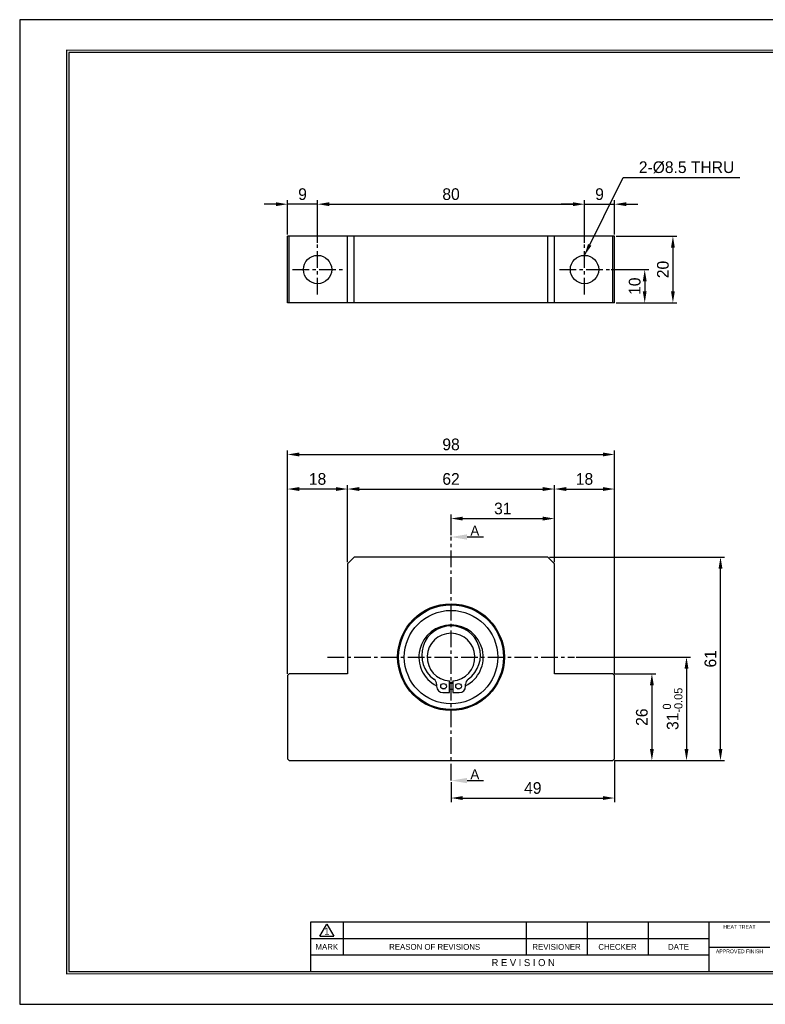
# Model space of a CAD drawing. Header units: millimetres. Extents: x 1928 to 2345, y 992 to 1288.
# Tile 1 of 2: x 1928 to 2151, y 992 to 1288. Entities that reach past the tile are written whole.
import ezdxf
from ezdxf.enums import TextEntityAlignment as Align

# ---------------------------------------------------------------- set-up
doc = ezdxf.new("R2010")
doc.units = ezdxf.units.MM
doc.linetypes.add('CENTER', pattern=[2, 1.25, -0.25, 0.25, -0.25])
for name, color, linetype in [('S1', 1, 'CENTER'), ('Z5', 7, 'Continuous'), ('Z7', 7, 'Continuous')]:
    doc.layers.add(name, color=color, linetype=linetype)
doc.dimstyles.new('S3.5', dxfattribs={"dimtxt": 3.5, "dimasz": 3.5, "dimexe": 1.2, "dimexo": 0.5, "dimgap": 1.2, "dimtad": 1, "dimdec": 3, "dimzin": 11, "dimdsep": 46, "dimtxsty": 'Standard', "dimcen": 0, "dimclrd": 5, "dimclre": 5, "dimclrt": 3, "dimadec": 0, "dimazin": 0, "dimtp": 3e-09, "dimtfac": 0.7, "dimtdec": 3, "dimtmove": 0, "dimatfit": 3, "dimfxl": 1.25, "dimtolj": 1, "dimtzin": 11, "dimarcsym": 0})

# ---------------------------------------------------------------- blocks, each defined once
blk = doc.blocks.new('*D33')
at = {"color": 5, "lineweight": -2, "ltscale": 4}
for p, q in [((2106.29, 1091.54), (2118.68, 1091.54)), ((2117.48, 1088.04), (2117.48, 1069.04)), ((2106.29, 1065.54), (2118.68, 1065.54))]:
    blk.add_line(p, q, dxfattribs=at)
at = {"color": 5}
for points in [[(2118.06, 1088.04), (2116.89, 1088.04), (2117.48, 1091.54)], [(2116.89, 1069.04), (2118.06, 1069.04), (2117.48, 1065.54)]]:
    blk.add_solid(points, dxfattribs=at)
at = {"layer": 'Defpoints', "color": 0}
for p in [(2105.79, 1091.54), (2105.79, 1065.54), (2117.48, 1065.54)]:
    blk.add_point(p, dxfattribs=at)
at = {"color": 3, "insert": (2114.48, 1078.54), "char_height": 3.5, "attachment_point": 5, "rotation": 90}
blk.add_mtext('\\A1;26', dxfattribs=at)
blk = doc.blocks.new('*D34')
at = {"color": 5, "lineweight": -2, "ltscale": 4}
for p, q in [((2094.79, 1096.54), (2129.05, 1096.54)), ((2127.85, 1093.04), (2127.85, 1069.04)), ((2106.29, 1065.54), (2129.05, 1065.54))]:
    blk.add_line(p, q, dxfattribs=at)
at = {"color": 5}
for points in [[(2128.44, 1093.04), (2127.27, 1093.04), (2127.85, 1096.54)], [(2127.27, 1069.04), (2128.44, 1069.04), (2127.85, 1065.54)]]:
    blk.add_solid(points, dxfattribs=at)
at = {"layer": 'Defpoints', "color": 0}
for p in [(2094.29, 1096.54), (2105.79, 1065.54), (2127.85, 1065.54)]:
    blk.add_point(p, dxfattribs=at)
at = {"color": 3, "insert": (2123.69, 1081.04), "char_height": 3.5, "attachment_point": 5, "rotation": 90}
blk.add_mtext('\\A1;31{\\H2.450000;\\S 0^ -0.05;}', dxfattribs=at)
blk = doc.blocks.new('*D35')
at = {"color": 5, "lineweight": -2, "ltscale": 4}
for p, q in [((2086.79, 1126.54), (2139.24, 1126.54)), ((2138.04, 1069.04), (2138.04, 1123.04)), ((2106.29, 1065.54), (2139.24, 1065.54))]:
    blk.add_line(p, q, dxfattribs=at)
at = {"color": 5}
for points in [[(2138.62, 1123.04), (2137.45, 1123.04), (2138.04, 1126.54)], [(2137.45, 1069.04), (2138.62, 1069.04), (2138.04, 1065.54)]]:
    blk.add_solid(points, dxfattribs=at)
at = {"layer": 'Defpoints', "color": 0}
for p in [(2086.29, 1126.54), (2138.04, 1126.54), (2105.79, 1065.54)]:
    blk.add_point(p, dxfattribs=at)
at = {"color": 3, "insert": (2135.04, 1096.04), "char_height": 3.5, "attachment_point": 5, "rotation": 90}
blk.add_mtext('\\A1;61', dxfattribs=at)
blk = doc.blocks.new('*D36')
at = {"color": 5, "lineweight": -2, "ltscale": 4}
for p, q in [((2057.29, 1133.04), (2057.29, 1139.26)), ((2088.29, 1125.04), (2088.29, 1139.26)), ((2060.79, 1138.06), (2084.79, 1138.06))]:
    blk.add_line(p, q, dxfattribs=at)
at = {"color": 5}
for points in [[(2060.79, 1138.64), (2060.79, 1137.48), (2057.29, 1138.06)], [(2084.79, 1137.48), (2084.79, 1138.64), (2088.29, 1138.06)]]:
    blk.add_solid(points, dxfattribs=at)
at = {"layer": 'Defpoints', "color": 0}
for p in [(2088.29, 1138.06), (2057.29, 1132.54), (2088.29, 1124.54)]:
    blk.add_point(p, dxfattribs=at)
at = {"color": 3, "insert": (2072.79, 1141.06), "char_height": 3.5, "attachment_point": 5}
blk.add_mtext('\\A1;31', dxfattribs=at)
blk = doc.blocks.new('*D37')
at = {"color": 5, "lineweight": -2, "ltscale": 4}
for p, q in [((2026.29, 1125.04), (2026.29, 1148.11)), ((2088.29, 1125.04), (2088.29, 1148.11)), ((2029.79, 1146.91), (2084.79, 1146.91))]:
    blk.add_line(p, q, dxfattribs=at)
at = {"color": 5}
for points in [[(2029.79, 1147.5), (2029.79, 1146.33), (2026.29, 1146.91)], [(2084.79, 1146.33), (2084.79, 1147.5), (2088.29, 1146.91)]]:
    blk.add_solid(points, dxfattribs=at)
at = {"layer": 'Defpoints', "color": 0}
for p in [(2088.29, 1146.91), (2026.29, 1124.54), (2088.29, 1124.54)]:
    blk.add_point(p, dxfattribs=at)
at = {"color": 3, "insert": (2057.29, 1149.91), "char_height": 3.5, "attachment_point": 5}
blk.add_mtext('\\A1;62', dxfattribs=at)
blk = doc.blocks.new('*D38')
at = {"color": 5, "lineweight": -2, "ltscale": 4}
for p, q in [((2088.29, 1125.04), (2088.29, 1148.11)), ((2106.29, 1091.54), (2106.29, 1148.11)), ((2091.79, 1146.91), (2102.79, 1146.91))]:
    blk.add_line(p, q, dxfattribs=at)
at = {"color": 5}
for points in [[(2091.79, 1147.5), (2091.79, 1146.33), (2088.29, 1146.91)], [(2102.79, 1146.33), (2102.79, 1147.5), (2106.29, 1146.91)]]:
    blk.add_solid(points, dxfattribs=at)
at = {"layer": 'Defpoints', "color": 0}
for p in [(2106.29, 1146.91), (2088.29, 1124.54), (2106.29, 1091.04)]:
    blk.add_point(p, dxfattribs=at)
at = {"color": 3, "insert": (2097.29, 1149.91), "char_height": 3.5, "attachment_point": 5}
blk.add_mtext('\\A1;18', dxfattribs=at)
blk = doc.blocks.new('*D39')
at = {"color": 5, "lineweight": -2, "ltscale": 4}
for p, q in [((2008.29, 1091.54), (2008.29, 1148.11)), ((2026.29, 1125.04), (2026.29, 1148.11)), ((2022.79, 1146.91), (2011.79, 1146.91))]:
    blk.add_line(p, q, dxfattribs=at)
at = {"color": 5}
for points in [[(2011.79, 1147.5), (2011.79, 1146.33), (2008.29, 1146.91)], [(2022.79, 1146.33), (2022.79, 1147.5), (2026.29, 1146.91)]]:
    blk.add_solid(points, dxfattribs=at)
at = {"layer": 'Defpoints', "color": 0}
for p in [(2008.29, 1146.91), (2026.29, 1124.54), (2008.29, 1091.04)]:
    blk.add_point(p, dxfattribs=at)
at = {"color": 3, "insert": (2017.29, 1149.91), "char_height": 3.5, "attachment_point": 5}
blk.add_mtext('\\A1;18', dxfattribs=at)
blk = doc.blocks.new('*D40')
at = {"color": 5, "lineweight": -2, "ltscale": 4}
for p, q in [((2008.29, 1091.54), (2008.29, 1158.47)), ((2011.79, 1157.27), (2102.79, 1157.27)), ((2106.29, 1091.54), (2106.29, 1158.47))]:
    blk.add_line(p, q, dxfattribs=at)
at = {"color": 5}
for points in [[(2011.79, 1157.85), (2011.79, 1156.69), (2008.29, 1157.27)], [(2102.79, 1156.69), (2102.79, 1157.85), (2106.29, 1157.27)]]:
    blk.add_solid(points, dxfattribs=at)
at = {"layer": 'Defpoints', "color": 0}
for p in [(2106.29, 1157.27), (2008.29, 1091.04), (2106.29, 1091.04)]:
    blk.add_point(p, dxfattribs=at)
at = {"color": 3, "insert": (2057.29, 1160.27), "char_height": 3.5, "attachment_point": 5}
blk.add_mtext('\\A1;98', dxfattribs=at)
blk = doc.blocks.new('*D41')
at = {"color": 5, "lineweight": -2, "ltscale": 4}
for p, q in [((2106.29, 1065.54), (2106.29, 1053.11)), ((2057.29, 1059.04), (2057.29, 1053.11)), ((2060.79, 1054.31), (2102.79, 1054.31))]:
    blk.add_line(p, q, dxfattribs=at)
at = {"color": 5}
for points in [[(2060.79, 1054.89), (2060.79, 1053.72), (2057.29, 1054.31)], [(2102.79, 1053.72), (2102.79, 1054.89), (2106.29, 1054.31)]]:
    blk.add_solid(points, dxfattribs=at)
at = {"layer": 'Defpoints', "color": 0}
for p in [(2106.29, 1066.04), (2057.29, 1059.54), (2106.29, 1054.31)]:
    blk.add_point(p, dxfattribs=at)
at = {"color": 3, "insert": (2081.79, 1057.3), "char_height": 3.5, "attachment_point": 5}
blk.add_mtext('\\A1;49', dxfattribs=at)
blk = doc.blocks.new('*D42')
at = {"color": 5, "lineweight": -2, "ltscale": 4}
for p, q in [((2008.29, 1223.2), (2008.29, 1233.48)), ((2017.29, 1220.7), (2017.29, 1233.48)), ((2004.79, 1232.28), (2001.29, 1232.28)), ((2017.29, 1232.28), (2008.29, 1232.28)), ((2020.79, 1232.28), (2024.29, 1232.28))]:
    blk.add_line(p, q, dxfattribs=at)
at = {"color": 5}
for points in [[(2004.79, 1231.7), (2004.79, 1232.86), (2008.29, 1232.28)], [(2020.79, 1232.86), (2020.79, 1231.7), (2017.29, 1232.28)]]:
    blk.add_solid(points, dxfattribs=at)
at = {"layer": 'Defpoints', "color": 0}
for p in [(2008.29, 1232.28), (2008.29, 1222.7), (2017.29, 1220.2)]:
    blk.add_point(p, dxfattribs=at)
at = {"color": 3, "insert": (2012.79, 1235.27), "char_height": 3.5, "attachment_point": 5}
blk.add_mtext('\\A1;9', dxfattribs=at)
blk = doc.blocks.new('*D43')
at = {"color": 5, "lineweight": -2, "ltscale": 4}
for p, q in [((2017.29, 1220.7), (2017.29, 1233.48)), ((2097.29, 1220.7), (2097.29, 1233.48)), ((2020.79, 1232.28), (2093.79, 1232.28))]:
    blk.add_line(p, q, dxfattribs=at)
at = {"color": 5}
for points in [[(2020.79, 1232.86), (2020.79, 1231.7), (2017.29, 1232.28)], [(2093.79, 1231.7), (2093.79, 1232.86), (2097.29, 1232.28)]]:
    blk.add_solid(points, dxfattribs=at)
at = {"layer": 'Defpoints', "color": 0}
for p in [(2097.29, 1232.28), (2017.29, 1220.2), (2097.29, 1220.2)]:
    blk.add_point(p, dxfattribs=at)
at = {"color": 3, "insert": (2057.29, 1235.27), "char_height": 3.5, "attachment_point": 5}
blk.add_mtext('\\A1;80', dxfattribs=at)
blk = doc.blocks.new('*D44')
at = {"color": 5, "lineweight": -2, "ltscale": 4}
for p, q in [((2097.29, 1220.7), (2097.29, 1233.48)), ((2106.29, 1223.2), (2106.29, 1233.48)), ((2093.79, 1232.28), (2090.29, 1232.28)), ((2097.29, 1232.28), (2106.29, 1232.28)), ((2109.79, 1232.28), (2113.29, 1232.28))]:
    blk.add_line(p, q, dxfattribs=at)
at = {"color": 5}
for points in [[(2093.79, 1231.7), (2093.79, 1232.86), (2097.29, 1232.28)], [(2109.79, 1232.86), (2109.79, 1231.7), (2106.29, 1232.28)]]:
    blk.add_solid(points, dxfattribs=at)
at = {"layer": 'Defpoints', "color": 0}
for p in [(2106.29, 1232.28), (2106.29, 1222.7), (2097.29, 1220.2)]:
    blk.add_point(p, dxfattribs=at)
at = {"color": 3, "insert": (2101.79, 1235.27), "char_height": 3.5, "attachment_point": 5}
blk.add_mtext('\\A1;9', dxfattribs=at)
blk = doc.blocks.new('*D45')
at = {"color": 5, "lineweight": -2, "ltscale": 4}
for p, q in [((2105.29, 1212.7), (2116.53, 1212.7)), ((2115.33, 1209.2), (2115.33, 1206.2)), ((2106.79, 1202.7), (2116.53, 1202.7))]:
    blk.add_line(p, q, dxfattribs=at)
at = {"color": 5}
for points in [[(2115.91, 1209.2), (2114.75, 1209.2), (2115.33, 1212.7)], [(2114.75, 1206.2), (2115.91, 1206.2), (2115.33, 1202.7)]]:
    blk.add_solid(points, dxfattribs=at)
at = {"layer": 'Defpoints', "color": 0}
for p in [(2104.79, 1212.7), (2106.29, 1202.7), (2115.33, 1202.7)]:
    blk.add_point(p, dxfattribs=at)
at = {"color": 3, "insert": (2112.33, 1207.7), "char_height": 3.5, "attachment_point": 5, "rotation": 90}
blk.add_mtext('\\A1;10', dxfattribs=at)
blk = doc.blocks.new('*D46')
at = {"color": 5, "lineweight": -2, "ltscale": 4}
for p, q in [((2106.79, 1222.7), (2124.98, 1222.7)), ((2123.78, 1219.2), (2123.78, 1206.2)), ((2106.79, 1202.7), (2124.98, 1202.7))]:
    blk.add_line(p, q, dxfattribs=at)
at = {"color": 5}
for points in [[(2124.36, 1219.2), (2123.2, 1219.2), (2123.78, 1222.7)], [(2123.2, 1206.2), (2124.36, 1206.2), (2123.78, 1202.7)]]:
    blk.add_solid(points, dxfattribs=at)
at = {"layer": 'Defpoints', "color": 0}
for p in [(2106.29, 1222.7), (2106.29, 1202.7), (2123.78, 1202.7)]:
    blk.add_point(p, dxfattribs=at)
at = {"color": 3, "insert": (2120.79, 1212.7), "char_height": 3.5, "attachment_point": 5, "rotation": 90}
blk.add_mtext('\\A1;20', dxfattribs=at)
blk = doc.blocks.new('란표제')
at = {"layer": 'Z5', "ltscale": 0.5}
blk.add_line((62, 17.5), (62, 7), dxfattribs=at)
at = {"layer": 'Z7', "color": 0}
for p, q in [((297, 210), (0, 210)), ((0, 210), (0, 0)), ((0, 0), (297, 0))]:
    blk.add_line(p, q, dxfattribs=at)
at = {"layer": 'Z7'}
for p, q in [((160, 17.5), (62, 17.5)), ((64, 14.51), (65.5, 17.1)), ((65.5, 17.1), (67, 14.51)), ((69, 17.5), (69, 10.5)), ((108, 17.5), (108, 10.5)), ((121, 17.5), (121, 10.5)), ((134, 17.5), (134, 10.5)), ((147, 17.5), (147, 7)), ((147, 14), (62, 14)), ((64, 14.51), (67, 14.51)), ((147, 10.5), (62, 10.5)), ((147, 12.2), (160, 12.2))]:
    blk.add_line(p, q, dxfattribs=at)
at = {"layer": 'Z7', "const_width": 0.25}
blk.add_lwpolyline([(290.5, 6.5), (290.5, 203.5), (10, 203.5), (10, 6.5)], close=True, dxfattribs=at)
at = {"layer": 'Z7'}
blk.add_lwpolyline([(290, 7), (290, 203), (10.5, 203), (10.5, 7)], close=True, dxfattribs=at)
at = {"layer": 'Z5', "ltscale": 0.5}
for tag, p, height in [('TITLE', (237.17, 24.41), 2.5), ('도번', (251.18, 15.64), 2.5), ('SCALE', (253.78, 9.55), 1.2), ('DATE', (277.02, 9.51), 1.2)]:
    blk.add_attdef(tag, p, '', height=height, dxfattribs=at)
at = {"layer": 'Z7'}
for s, height, p in [('HEAT TREAT', 0.8, (153.5, 16.5)), ('1', 1.5, (65.5, 15.61)), ('MARK', 1.25, (65.5, 12.25)), ('REASON OF REVISIONS', 1.25, (88.5, 12.25)), ('REVISIONER', 1.25, (114.5, 12.25)), ('CHECKER', 1.25, (127.5, 12.25)), ('DATE', 1.25, (140.5, 12.25)), ('APPROVED FINISH', 0.8, (153.5, 11.3)), ('R E V I S I O N', 1.5, (107.38, 8.9))]:
    blk.add_text(s, height=height, dxfattribs=at).set_placement(p, align=Align.MIDDLE_CENTER)
for tag, p in [('필렛', (179.25, 10.9)), ('모따기', (179.25, 8.3))]:
    blk.add_attdef(tag, text='', height=1.15, dxfattribs=at).set_placement(p, align=Align.MIDDLE_LEFT)

msp = doc.modelspace()

# ---------------------------------------------------------------- linework, layer by layer
for p, q in [((2008.2908, 1202.6979), (2008.2908, 1222.6979)), ((2008.7908, 1222.6979), (2008.2908, 1222.6979)), ((2008.7908, 1202.6979), (2008.7908, 1222.6979)), ((2026.2908, 1222.6979), (2008.7908, 1222.6979)), ((2026.2908, 1202.6979), (2026.2908, 1222.6979)), ((2028.2908, 1222.6979), (2026.2908, 1222.6979)), ((2028.2908, 1202.6979), (2028.2908, 1222.6979)), ((2086.2908, 1222.6979), (2028.2908, 1222.6979)), ((2086.2908, 1202.6979), (2086.2908, 1222.6979)), ((2088.2908, 1222.6979), (2086.2908, 1222.6979)), ((2088.2908, 1202.6979), (2088.2908, 1222.6979)), ((2105.7908, 1222.6979), (2088.2908, 1222.6979)), ((2105.7908, 1202.6979), (2105.7908, 1222.6979)), ((2106.2908, 1222.6979), (2105.7908, 1222.6979)), ((2106.2908, 1202.6979), (2106.2908, 1222.6979)), ((2008.7908, 1202.6979), (2008.2908, 1202.6979)), ((2026.2908, 1202.6979), (2008.7908, 1202.6979)), ((2028.2908, 1202.6979), (2026.2908, 1202.6979)), ((2086.2908, 1202.6979), (2028.2908, 1202.6979)), ((2088.2908, 1202.6979), (2086.2908, 1202.6979)), ((2105.7908, 1202.6979), (2088.2908, 1202.6979)), ((2106.2908, 1202.6979), (2105.7908, 1202.6979)), ((2028.2908, 1126.5371), (2026.2908, 1124.5371)), ((2026.2908, 1124.5371), (2026.2908, 1091.5371)), ((2086.2908, 1126.5371), (2028.2908, 1126.5371)), ((2088.2908, 1124.5371), (2086.2908, 1126.5371)), ((2088.2908, 1091.5371), (2088.2908, 1124.5371)), ((2008.7908, 1091.5371), (2008.2908, 1091.0371)), ((2008.2908, 1091.0371), (2008.2908, 1066.0371)), ((2026.2908, 1091.5371), (2008.7908, 1091.5371)), ((2056.7908, 1085.8871), (2056.7908, 1089.4046)), ((2057.7908, 1089.4046), (2057.7908, 1085.8871)), ((2105.7908, 1091.5371), (2088.2908, 1091.5371)), ((2106.2908, 1091.0371), (2105.7908, 1091.5371)), ((2106.2908, 1066.0371), (2106.2908, 1091.0371)), ((2052.9408, 1088.4022), (2052.9408, 1087.7871)), ((2061.6408, 1087.7871), (2061.6408, 1088.4022)), ((2054.8408, 1085.8871), (2056.7908, 1085.8871)), ((2057.7908, 1085.8871), (2059.7408, 1085.8871)), ((2008.2908, 1066.0371), (2008.7908, 1065.5371)), ((2008.7908, 1065.5371), (2105.7908, 1065.5371)), ((2105.7908, 1065.5371), (2106.2908, 1066.0371))]:
    msp.add_line(p, q)
at = {"color": 5, "ltscale": 5}
for p, q in [((2062.0908, 1132.5371), (2066.9781, 1132.5371)), ((2062.0908, 1059.5371), (2066.9781, 1059.5371))]:
    msp.add_line(p, q, dxfattribs=at)
at = {"flags": 128}
for points in [[(2056.7908, 1089.0538), (2057.2908, 1089.0371), (2057.7908, 1089.0538)], [(2054.3057, 1087.3604), (2055.1129, 1087.1361), (2055.479, 1087.0587)], [(2056.7908, 1088.7531), (2057.2908, 1088.7371), (2057.7908, 1088.7531)], [(2059.1027, 1087.0587), (2059.4687, 1087.1361), (2060.276, 1087.3604)]]:
    msp.add_lwpolyline(points, dxfattribs=at)
for centre, radius in [((2017.2908, 1212.6979), 4.25), ((2097.2908, 1212.6979), 4.25), ((2057.2908, 1096.5371), 16), ((2057.2908, 1096.5371), 15.7), ((2057.2908, 1096.5371), 14), ((2055.0408, 1087.7871), 0.85), ((2059.5408, 1087.7871), 0.85)]:
    msp.add_circle(centre, radius)
for centre, radius, start, end in [((2057.2908, 1096.5371), 9.65, 90, 243.206441), ((2057.2908, 1097.0871), 8.8, 305.740292, 234.259708), ((2057.2908, 1096.5371), 7.15, 274.009971, 265.990029), ((2057.2908, 1096.5371), 9.65, 296.793559, 90), ((2051.0408, 1088.4022), 1.9, 0, 54.259708), ((2063.5408, 1088.4022), 1.9, 125.740292, 180), ((2054.8408, 1087.7871), 1.9, 180, 270), ((2057.2908, 1096.5371), 9.65, 267.029977, 272.970023), ((2059.7408, 1087.7871), 1.9, 270, 0)]:
    msp.add_arc(centre, radius, start, end)
at = {"color": 5, "ltscale": 5}
for points in [[(2062.0908, 1133.3371), (2062.0908, 1131.7371), (2057.2908, 1132.5371)], [(2062.0908, 1060.3371), (2062.0908, 1058.7371), (2057.2908, 1059.5371)]]:
    msp.add_solid(points, dxfattribs=at)
at = {"layer": 'S1', "ltscale": 4}
for p, q in [((2017.2908, 1205.1947), (2017.2908, 1220.2011)), ((2097.2908, 1205.1947), (2097.2908, 1220.2011)), ((2009.7876, 1212.6979), (2024.794, 1212.6979)), ((2089.7876, 1212.6979), (2104.794, 1212.6979)), ((2057.2908, 1059.5371), (2057.2908, 1132.5371)), ((2020.2908, 1096.5371), (2094.2908, 1096.5371))]:
    msp.add_line(p, q, dxfattribs=at)

# ---------------------------------------------------------------- block references
at = {"ltscale": 5, "xscale": 1.405157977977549, "yscale": 1.405157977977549, "zscale": 1.405157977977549}
msp.add_blockref('란표제', (1928.0223, 992.487), dxfattribs=at)

# ---------------------------------------------------------------- texts
at = {"color": 3, "ltscale": 4, "insert": (2113.5705, 1241.4875), "char_height": 3.5, "attachment_point": 7}
msp.add_mtext('2-%%C8.5 THRU', dxfattribs=at)
at = {"color": 3, "ltscale": 0.5, "char_height": 3, "attachment_point": 9}
for insert in [(2065.7567, 1132.9359), (2065.7567, 1059.9359)]:
    msp.add_mtext('\\A1;A', dxfattribs=dict(at, insert=insert))

# ---------------------------------------------------------------- dimensions: what is measured, and where the dimension line sits
at = {"ltscale": 4}
for base, p1, p2, picture, middle in [((2008.2908, 1232.279), (2017.2908, 1220.2011), (2008.2908, 1222.6979), '*D42', (2012.7908, 1235.2733)), ((2097.2908, 1232.279), (2017.2908, 1220.2011), (2097.2908, 1220.2011), '*D43', (2057.2908, 1235.2733)), ((2106.2908, 1232.279), (2097.2908, 1220.2011), (2106.2908, 1222.6979), '*D44', (2101.7908, 1235.2733)), ((2106.2908, 1157.2713), (2008.2908, 1091.0371), (2106.2908, 1091.0371), '*D40', (2057.2908, 1160.2656)), ((2008.2908, 1146.9142), (2026.2908, 1124.5371), (2008.2908, 1091.0371), '*D39', (2017.2908, 1149.9131)), ((2088.2908, 1146.9142), (2026.2908, 1124.5371), (2088.2908, 1124.5371), '*D37', (2057.2908, 1149.9084)), ((2106.2908, 1146.9142), (2088.2908, 1124.5371), (2106.2908, 1091.0371), '*D38', (2097.2908, 1149.9131)), ((2088.2908, 1138.0589), (2057.2908, 1132.5371), (2088.2908, 1124.5371), '*D36', (2072.7908, 1141.0578)), ((2106.2908, 1054.3083), (2057.2908, 1059.5371), (2106.2908, 1066.0371), '*D41', (2081.7908, 1057.3049))]:
    dim = msp.add_linear_dim(base=base, p1=p1, p2=p2, dimstyle='S3.5', dxfattribs=at)
    dim.commit()
    dim.dimension.update_dxf_attribs({"geometry": picture, "text_midpoint": middle})
for base, p1, p2, picture, middle in [((2123.7814, 1202.6979), (2106.2908, 1222.6979), (2106.2908, 1202.6979), '*D46', (2120.7871, 1212.6979)), ((2115.3302, 1202.6979), (2104.794, 1212.6979), (2106.2908, 1202.6979), '*D45', (2112.3313, 1207.6979)), ((2138.0352, 1126.5371), (2105.7908, 1065.5371), (2086.2908, 1126.5371), '*D35', (2135.0363, 1096.0371)), ((2117.4767, 1065.5371), (2105.7908, 1091.5371), (2105.7908, 1065.5371), '*D33', (2114.4824, 1078.5371))]:
    dim = msp.add_linear_dim(base=base, p1=p1, p2=p2, angle=90, dimstyle='S3.5', dxfattribs=at)
    dim.commit()
    dim.dimension.update_dxf_attribs({"geometry": picture, "text_midpoint": middle})
dim = msp.add_linear_dim(base=(2127.854, 1065.5371), p1=(2094.2908, 1096.5371), p2=(2105.7908, 1065.5371), angle=90, dimstyle='S3.5', override={"dimgap": 1.2, "dimtol": 1, "dimlim": 0, "dimtp": 0, "dimtm": 0.05}, dxfattribs=at)
dim.commit()
dim.dimension.update_dxf_attribs({"geometry": '*D34', "text_midpoint": (2123.6894, 1081.0371)})

# ---------------------------------------------------------------- leaders
at = {"ltscale": 4, "annotation_type": 0, "has_hookline": 1, "hookline_direction": 0, "text_width": 30.2743}
msp.add_leader([(2097.2908, 1216.9479), (2108.8705, 1240.2875), (2112.3705, 1240.2875)], dimstyle='S3.5', dxfattribs=at)

doc.saveas('drawing.dxf')
